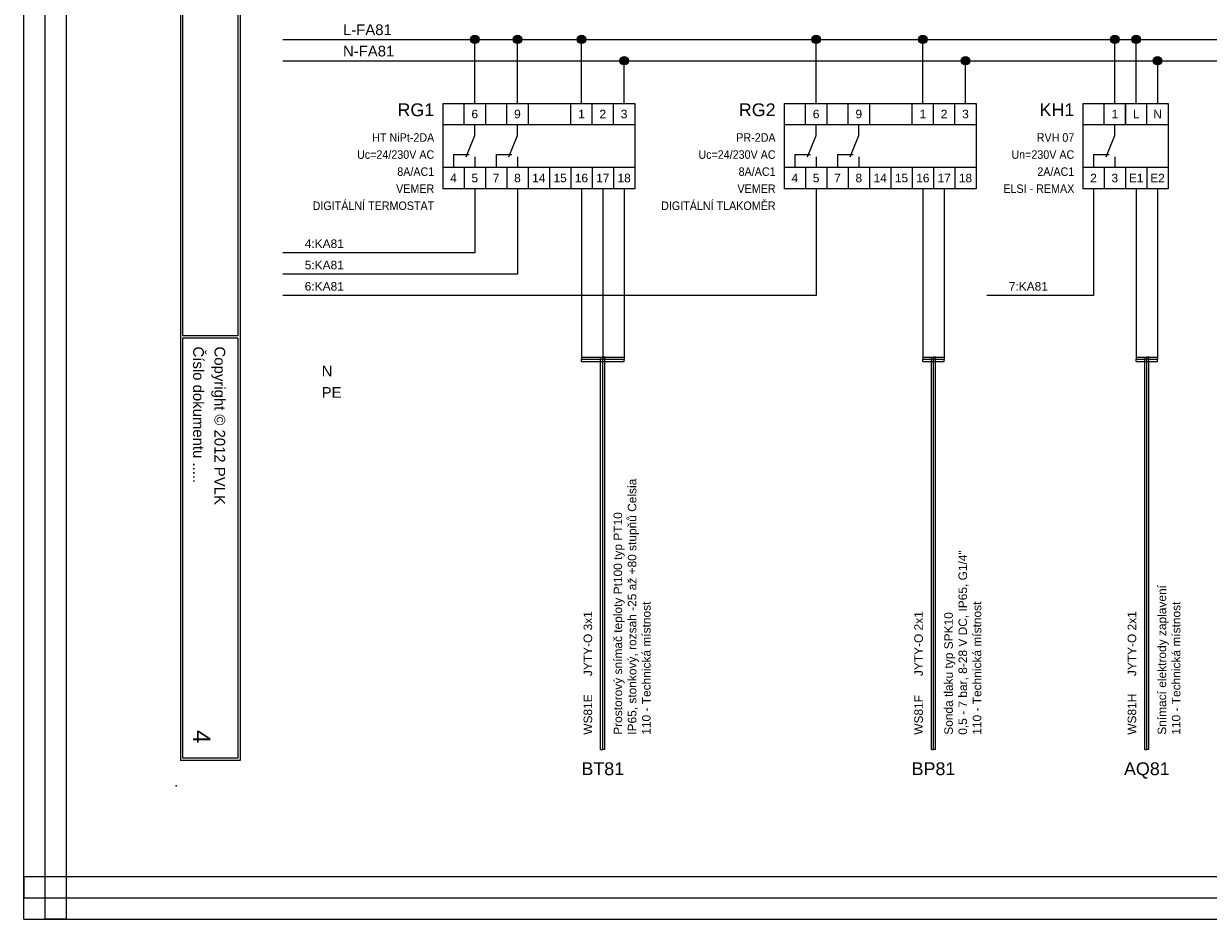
# Model space of a CAD drawing. Extents: x -9616 to -6735, y 5485 to 6008.
# Tile 9 of 15: x -8116 to -7838, y 5574 to 5784. Entities that reach past the tile are written whole.
import ezdxf
from ezdxf.enums import TextEntityAlignment as Align

# ---------------------------------------------------------------- set-up
doc = ezdxf.new("R2010")
doc.units = 0
doc.header["$MEASUREMENT"] = 0
doc.linetypes.add('ČERCHOVANÁ2', pattern=[11, 8, -1, 1, -1])
for name, color, linetype in [('1-KRESBA', 7, 'Continuous'), ('__Bílá', 7, 'Continuous'), ('__Rudá 010', 10, 'Continuous'), ('__Svmodrá', 4, 'Continuous'), ('__Vínová 220', 220, 'Continuous'), ('__Zelená', 3, 'Continuous'), ('__Černá 250', 7, 'Continuous')]:
    doc.layers.add(name, color=color, linetype=linetype)
doc.styles.add('Arial', font='arial.ttf')
doc.styles.add('GENERATED_STYLE_1', font='arial.ttf')

# ---------------------------------------------------------------- blocks, each defined once
blk = doc.blocks.new('BLK_Razítko_malé_pro_rozváděče')
at = {"layer": '__Bílá'}
for p, q in [((15, -405), (294, -405)), ((294, -405), (294, -419)), ((15.5, -405.5), (194.5, -405.5)), ((194.5, -405.5), (194.5, -418.5)), ((195, -405.5), (195, -418.5)), ((195, -405.5), (293.5, -405.5)), ((293.5, -405.5), (293.5, -418.5)), ((15, -419), (294, -419)), ((15.5, -418.5), (194.5, -418.5)), ((195, -418.5), (293.5, -418.5))]:
    blk.add_line(p, q, dxfattribs=at)
blk.add_point((300, -420), dxfattribs=at)
at = {"layer": '__Bílá', "style": 'Arial'}
for s, p in [('Copyright © 2012 PVLK', (197, -411)), ('Číslo dokumentu .....', (197, -416))]:
    blk.add_text(s, height=2.5, dxfattribs=at).set_placement(p)
at = {"layer": '__Vínová 220', "style": 'Arial'}
blk.add_attdef('ČÍSLO', text='', height=4, dxfattribs=at).set_placement((290, -416), align=Align.RIGHT)
blk = doc.blocks.new('termostat')
for p, q in [((0, 10), (0, -10)), ((0, 10), (45, 10)), ((5, 5), (5, 10)), ((10, 10), (10, 5)), ((15, 5), (15, 10)), ((20, 10), (20, 5)), ((30, 5), (30, 10)), ((35, 5), (35, 10)), ((40, 5), (40, 10)), ((45, 10), (45, -10)), ((45, 5), (0, 5)), ((7.5, 2.5), (7.5, 5)), ((17.5, 2.5), (17.5, 5)), ((5.5, -2.5), (7.5, 2.5)), ((15.5, -2.5), (17.5, 2.5)), ((2.5, -2), (2.5, -5)), ((2.5, -2), (6.19, -2)), ((7.5, -2.5), (7.5, -5)), ((12.5, -2), (12.5, -5)), ((12.5, -2), (16.19, -2)), ((17.5, -2.5), (17.5, -5)), ((45, -5), (0, -5)), ((5, -5), (5, -10)), ((10, -5), (10, -10)), ((15, -5), (15, -10)), ((20, -5), (20, -10)), ((25, -5), (25, -10)), ((30, -5), (30, -10)), ((35, -5), (35, -10)), ((40, -5), (40, -10)), ((45, -10), (0, -10))]:
    blk.add_line(p, q)
at = {"style": 'Arial'}
for s, p in [('6', (7.5, 6.5)), ('9', (17.5, 6.5)), ('1', (32.5, 6.5)), ('2', (37.5, 6.5)), ('3', (42.5, 6.5)), ('4', (2.5, -8.5)), ('5', (7.5, -8.5)), ('7', (12.5, -8.5)), ('8', (17.5, -8.5)), ('14', (22.5, -8.5)), ('15', (27.5, -8.5)), ('16', (32.5, -8.5)), ('17', (37.5, -8.5)), ('18', (42.5, -8.5))]:
    blk.add_text(s, height=2, dxfattribs=at).set_placement(p, align=Align.CENTER)
blk.add_attdef('POPIS', text='', height=3, dxfattribs=at).set_placement((-2, 7), align=Align.RIGHT)
at = {"style": 'Arial', "width": 0.9}
for tag, p in [('TYP', (-2, 1)), ('CÍVKA', (-2, -3)), ('PROUD', (-2, -7)), ('DOPLŇ1', (-2, -11)), ('DOPLŇ2', (-2, -15))]:
    blk.add_attdef(tag, text='', height=2, dxfattribs=at).set_placement(p, align=Align.RIGHT)
blk = doc.blocks.new('V0085A01')
h = blk.add_hatch(color=256)
edge = h.paths.add_edge_path()
edge.add_arc((0, 0), 1, 0, 360)
blk.add_circle((0, 0), 1)
blk = doc.blocks.new('RVH 07')
for p, q in [((-2.5, 10), (-2.5, -10)), ((-2.5, 10), (17.5, 10)), ((2.5, 5), (2.5, 10)), ((7.5, 10), (7.5, 5)), ((7.5, 5), (7.5, 10)), ((12.5, 5), (12.5, 10)), ((17.5, 10), (17.5, -10)), ((17.5, 5), (-2.5, 5)), ((5, 2.5), (5, 5)), ((3, -2.5), (5, 2.5)), ((0, -2), (0, -5)), ((0, -2), (3.69, -2)), ((5, -2.5), (5, -5)), ((17.5, -5), (-2.5, -5)), ((2.5, -5), (2.5, -10)), ((7.5, -5), (7.5, -10)), ((12.5, -5), (12.5, -10)), ((17.5, -10), (-2.5, -10))]:
    blk.add_line(p, q)
at = {"style": 'Arial'}
for s, p in [('1', (5, 6.5)), ('L', (10, 6.5)), ('N', (15, 6.5)), ('2', (0, -8.5)), ('3', (5, -8.5)), ('E1', (10, -8.5)), ('E2', (15, -8.5))]:
    blk.add_text(s, height=2, dxfattribs=at).set_placement(p, align=Align.CENTER)
blk.add_attdef('POPIS', text='', height=3, dxfattribs=at).set_placement((-4.5, 7), align=Align.RIGHT)
at = {"style": 'Arial', "width": 0.9}
for tag, p in [('TYP', (-4.5, 1)), ('CÍVKA', (-4.5, -3)), ('PROUD', (-4.5, -7)), ('DOPLŇ1', (-4.5, -11)), ('DOPLŇ2', (-4.5, -15))]:
    blk.add_attdef(tag, text='', height=2, dxfattribs=at).set_placement(p, align=Align.RIGHT)

msp = doc.modelspace()

# ---------------------------------------------------------------- linework, layer by layer
at = {"layer": '1-KRESBA'}
for p, q in [((-8055, 5780), (-7740, 5780)), ((-8010, 5765), (-8010, 5780)), ((-8000, 5765), (-8000, 5780)), ((-7985, 5765), (-7985, 5780)), ((-7930, 5765), (-7930, 5780)), ((-7905, 5765), (-7905, 5780)), ((-7860, 5765), (-7860, 5780)), ((-7855, 5765), (-7855, 5780)), ((-8055, 5775), (-7740, 5775)), ((-7975, 5765), (-7975, 5775)), ((-7895, 5765), (-7895, 5775)), ((-7850, 5775), (-7850, 5765)), ((-8010, 5745), (-8010, 5730)), ((-8000, 5745), (-8000, 5725)), ((-7985, 5745), (-7985, 5705)), ((-7980, 5745), (-7980, 5705)), ((-7975, 5745), (-7975, 5705)), ((-7930, 5745), (-7930, 5720)), ((-7905, 5745), (-7905, 5705)), ((-7900, 5745), (-7900, 5705)), ((-7865, 5745), (-7865, 5720)), ((-7855, 5745), (-7855, 5705)), ((-7850, 5745), (-7850, 5705)), ((-8010, 5730), (-8055, 5730)), ((-8000, 5725), (-8055, 5725)), ((-7930, 5720), (-8055, 5720)), ((-7985, 5705.5), (-7985, 5705)), ((-7985, 5705.5), (-7975, 5705.5)), ((-7980.5, 5613.53), (-7980.5, 5705.5)), ((-7980.5, 5705.5), (-7980, 5705.5)), ((-7980, 5613.53), (-7980, 5705.5)), ((-7979.5, 5705.5), (-7980, 5705.5)), ((-7979.5, 5613.53), (-7979.5, 5705.5)), ((-7975, 5705.5), (-7975, 5705)), ((-7905, 5705.5), (-7905, 5705)), ((-7905, 5705.5), (-7900, 5705.5)), ((-7903, 5613.53), (-7903, 5705.5)), ((-7903, 5705.5), (-7902.5, 5705.5)), ((-7902.5, 5613.53), (-7902.5, 5705.5)), ((-7902, 5705.5), (-7902.5, 5705.5)), ((-7902, 5613.53), (-7902, 5705.5)), ((-7900, 5705.5), (-7900, 5705)), ((-7855, 5705.5), (-7855, 5705)), ((-7855, 5705.5), (-7850, 5705.5)), ((-7853, 5613.53), (-7853, 5705.5)), ((-7853, 5705.5), (-7852.5, 5705.5)), ((-7852.5, 5613.53), (-7852.5, 5705.5)), ((-7852, 5705.5), (-7852.5, 5705.5)), ((-7852, 5613.53), (-7852, 5705.5)), ((-7850, 5705.5), (-7850, 5705)), ((-7985, 5704.5), (-7985, 5705)), ((-7985, 5705), (-7975, 5705)), ((-7985, 5704.5), (-7975, 5704.5)), ((-7975, 5704.5), (-7975, 5705)), ((-7905, 5704.5), (-7905, 5705)), ((-7905, 5705), (-7900, 5705)), ((-7905, 5704.5), (-7900, 5704.5)), ((-7900, 5704.5), (-7900, 5705)), ((-7855, 5704.5), (-7855, 5705)), ((-7855, 5705), (-7850, 5705)), ((-7855, 5704.5), (-7850, 5704.5)), ((-7850, 5704.5), (-7850, 5705)), ((-7980.5, 5613.53), (-7980, 5613.53)), ((-7979.5, 5613.53), (-7980, 5613.53)), ((-7903, 5613.53), (-7902.5, 5613.53)), ((-7902, 5613.53), (-7902.5, 5613.53)), ((-7853, 5613.53), (-7852.5, 5613.53)), ((-7852, 5613.53), (-7852.5, 5613.53))]:
    msp.add_line(p, q, dxfattribs=at)
at = {"layer": '1-KRESBA', "color": 0}
msp.add_line((-7865, 5720), (-7890, 5720), dxfattribs=at)
at = {"layer": '__Vínová 220', "lineweight": 0}
for p, q in [((-8115.71, 5573.74), (-8115.71, 5939.82)), ((-8110.71, 5573.74), (-8110.71, 5939.82)), ((-8105.71, 5573.74), (-8105.71, 5939.82)), ((-8115.71, 5583.74), (-8115.71, 5578.74)), ((-8115.71, 5583.74), (-7619.31, 5583.74)), ((-8115.71, 5573.74), (-8115.71, 5578.74)), ((-8115.71, 5578.74), (-7619.31, 5578.74)), ((-8115.71, 5573.74), (-8110.71, 5573.74)), ((-8115.71, 5573.74), (-7619.31, 5573.74)), ((-8105.71, 5573.74), (-8110.71, 5573.74))]:
    msp.add_line(p, q, dxfattribs=at)

# ---------------------------------------------------------------- block references
at = {"color": 250, "linetype": 'Continuous'}
for p in [(-8010, 5780), (-8000, 5780), (-7985, 5780), (-7930, 5780), (-7905, 5780), (-7860, 5780), (-7855, 5780), (-7975, 5775), (-7895, 5775), (-7850, 5775)]:
    msp.add_blockref('V0085A01', p, dxfattribs=at)
at = {"layer": '1-KRESBA', "rotation": 270}
msp.add_blockref('BLK_Razítko_malé_pro_rozváděče', (-7660, 5905), dxfattribs=at).add_auto_attribs({'ČÍSLO': '4'})
at = {"layer": '1-KRESBA'}
msp.add_blockref('RVH 07', (-7865, 5755), dxfattribs=at).add_auto_attribs({'POPIS': 'KH1', 'TYP': 'RVH 07', 'CÍVKA': 'Un=230V AC', 'PROUD': '2A/AC1', 'DOPLŇ1': 'ELSI - REMAX'})
at = {"layer": '__Černá 250'}
for p, values in [((-8017.5, 5755), {'POPIS': 'RG1', 'TYP': 'HT NiPt-2DA', 'CÍVKA': 'Uc=24/230V AC', 'PROUD': '8A/AC1', 'DOPLŇ1': 'VEMER', 'DOPLŇ2': 'DIGITÁLNÍ TERMOSTAT'}), ((-7937.5, 5755), {'POPIS': 'RG2', 'TYP': 'PR-2DA', 'CÍVKA': 'Uc=24/230V AC', 'PROUD': '8A/AC1', 'DOPLŇ1': 'VEMER', 'DOPLŇ2': 'DIGITÁLNÍ TLAKOMĚR'})]:
    msp.add_blockref('termostat', p, dxfattribs=at).add_auto_attribs(values)

# ---------------------------------------------------------------- texts
at = {"layer": '1-KRESBA', "style": 'Arial'}
for s, p in [('L-FA81', (-8040.89, 5781)), ('N-FA81', (-8040.89, 5776))]:
    msp.add_text(s, height=2.5, dxfattribs=at).set_placement(p)
at = {"layer": '1-KRESBA', "color": 0, "linetype": 'Continuous', "style": 'Arial'}
for s, p in [('4:KA81', (-8049.85, 5731.1)), ('5:KA81', (-8049.85, 5726.1)), ('6:KA81', (-8049.85, 5721.1)), ('7:KA81', (-7884.85, 5721.1))]:
    msp.add_text(s, height=2, dxfattribs=at).set_placement(p)
at = {"layer": '__Rudá 010', "style": 'Arial'}
for s, p in [('JYTY-O 3x1', (-7982.5, 5630.74)), ('JYTY-O 2x1', (-7905, 5630.74)), ('JYTY-O 2x1', (-7855, 5630.74)), ('WS81E', (-7982.5, 5617)), ('WS81F', (-7905, 5617)), ('WS81H', (-7855, 5617))]:
    msp.add_text(s, height=2, rotation=90, dxfattribs=at).set_placement(p)
at = {"layer": '__Rudá 010', "style": 'GENERATED_STYLE_1'}
for s, p in [('BT81', (-7980, 5607.53)), ('BP81', (-7902.5, 5607.53)), ('AQ81', (-7852.5, 5607.53))]:
    msp.add_text(s, height=3, dxfattribs=at).set_placement(p, align=Align.CENTER)
at = {"layer": '__Rudá 010', "char_height": 2, "width": 62.8406, "attachment_point": 1, "rotation": 90, "style": 'Arial'}
for s, insert in [('Prostorový snímač teploty Pt100 typ PT10\\PIP65, stonkový, rozsah -25 až +80 stupňů Celsia\\P110 - Technická místnost', (-7977.47, 5617)), ('Sonda tlaku typ SPK10\\P0,5 - 7 bar, 8-28 V DC, IP65, G1/4"\\P110 - Technická místnost', (-7899.97, 5617)), ('Snímací elektrody zaplavení\\P110 - Technická místnost', (-7849.97, 5617))]:
    msp.add_mtext(s, dxfattribs=dict(at, insert=insert))
at = {"layer": '__Svmodrá', "linetype": 'ČERCHOVANÁ2', "style": 'Arial'}
msp.add_text('N', height=2.5, dxfattribs=at).set_placement((-8045.89, 5701))
at = {"layer": '__Zelená', "linetype": 'Continuous', "style": 'Arial'}
msp.add_text('PE', height=2.5, dxfattribs=at).set_placement((-8045.89, 5696))

doc.saveas('drawing.dxf')
